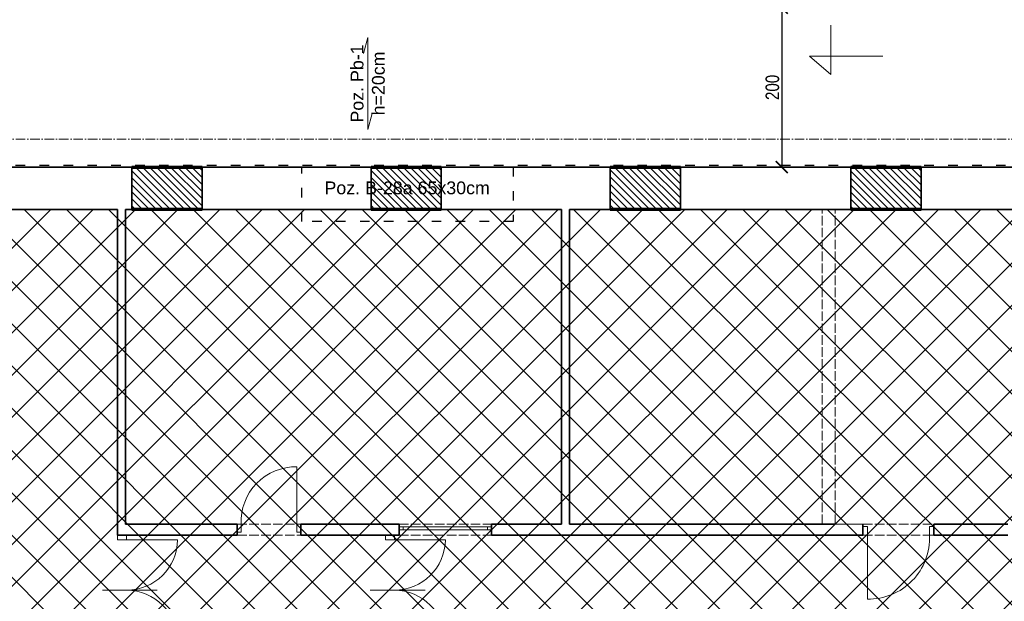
# Model space of a CAD drawing. Header units: inches. Extents: x 201967 to 338763, y -32705 to 30884.
# Tile 128 of 236: x 318044 to 319279, y 4881 to 5611. Entities that reach past the tile are written whole.
import ezdxf

# ---------------------------------------------------------------- set-up
doc = ezdxf.new("R2010")
doc.units = ezdxf.units.IN
doc.header["$MEASUREMENT"] = 0
for name, pattern in [('ACAD_ISO02W100', [15, 12, -3]), ('ACAD_ISO03W100', [30, 12, -18]), ('ACAD_ISO10W100', [18, 12, -3, 0, -3])]:
    doc.linetypes.add(name, pattern=pattern)
for name, color, linetype, lineweight in [('!!!STOLARKA', 92, 'Continuous', 9), ('00 b ŚCIANY nowe-zamurowania', 242, 'Continuous', 70), ('01 b KONSTRUKCJA belki', 92, 'ACAD_ISO03W100', 30), ('01h1 KONSTRUKCJA pozycje stropy', 253, 'Continuous', 13), ('01h2 KONSTRUKCJA pozycje belki', 254, 'Continuous', 13), ('11 OSIE ściany', 2, 'ACAD_ISO10W100', 5), ('1_OpisPomieszczen', 120, 'Continuous', 9), ('90 WYMIAR', 155, 'Continuous', 9), ('_proj_MURY konstr', 1, 'Continuous', 20), ('K_kreskowanie', 251, 'Continuous', 0), ('okna', 5, 'Continuous', 0)]:
    doc.layers.add(name, color=color, linetype=linetype, lineweight=lineweight)
doc.layers.add('00_kreskowanie', color=1, linetype='Continuous', lineweight=5, true_color=0xff0000)
doc.styles.add('100 arial', font='arial.ttf', dxfattribs={"width": 0.8, "height": 17})
doc.styles.add('arialcce', font='arial.ttf')
doc.styles.add('OPIS', font='arial.ttf')
doc.dimstyles.new('100', dxfattribs={"dimscale": 10, "dimtxt": 17, "dimasz": 1.5, "dimexe": 2, "dimexo": 2, "dimgap": 0.3, "dimtad": 1, "dimdec": 1, "dimrnd": 0.5, "dimdsep": 46, "dimtxsty": '100 arial', "dimblk": 'ARCHTICK', "dimcen": 10, "dimclrd": 256, "dimclre": 256, "dimclrt": 256, "dimadec": 0, "dimazin": 0, "dimtfac": 1, "dimtdec": 1, "dimtix": 1, "dimtmove": 1, "dimatfit": 3, "dimfxl": 2, "dimfxlon": 1, "dimtolj": 1, "dimarcsym": 0})

# ---------------------------------------------------------------- blocks, each defined once
blk = doc.blocks.new('1 osie 1 część BPPZ')
at = {"layer": '11 OSIE ściany'}
blk.add_line((-1237.4, -430), (-4101.8, -430), dxfattribs=at)
blk = doc.blocks.new('_ARCHTICK')
at = {"color": 0, "linetype": 'ByBlock', "const_width": 0.15}
blk.add_lwpolyline([(-0.5, -0.5), (0.5, 0.5)], dxfattribs=at)
blk = doc.blocks.new('*D1882')
at = {"layer": '90 WYMIAR', "lineweight": -2, "transparency": 16777216}
for p, q in [((318979.9, 5625.9), (319019.9, 5625.9)), ((318999.9, 5625.9), (318999.9, 5425.9)), ((319019.9, 5425.9), (318979.9, 5425.9))]:
    blk.add_line(p, q, dxfattribs=at)
at = {"layer": 'Defpoints', "color": 0, "transparency": 16777216}
for p in [(318849.1, 5625.9), (318999.9, 5425.9), (319086.7, 5425.9)]:
    blk.add_point(p, dxfattribs=at)
at = {"layer": '90 WYMIAR', "lineweight": -2, "transparency": 16777216, "xscale": 15, "yscale": 15, "zscale": 15}
for p, rotation in [((318999.9, 5625.9), 90), ((318999.9, 5425.9), 270)]:
    blk.add_blockref('_ARCHTICK', p, dxfattribs=dict(at, rotation=rotation))
at = {"layer": '90 WYMIAR', "transparency": 16777216, "insert": (318988.2, 5525.9), "char_height": 17, "attachment_point": 5, "rotation": 90, "style": '100 arial'}
blk.add_mtext('\\A1;200', dxfattribs=at)

msp = doc.modelspace()

# ---------------------------------------------------------------- hatches: boundary and pattern name
at = {"layer": '00_kreskowanie'}
h = msp.add_hatch(dxfattribs=at)
h.set_pattern_fill('ANSI31', scale=50, angle=90)
h.set_pattern_definition([(135, (225527.4803, -2056.658), (-4.4194174, -4.4194174), [])])
h.paths.add_polyline_path([(317372.74, 5372.75), (317372.74, 5425.87), (317284.74, 5425.87), (317284.74, 5372.75)])
h.paths.add_polyline_path([(317584.74, 5372.75), (317672.74, 5372.75), (317672.74, 5425.87), (317584.74, 5425.87)])
h.paths.add_polyline_path([(317972.74, 5372.75), (317972.74, 5425.87), (317884.74, 5425.87), (317884.74, 5372.75)])
h.paths.add_polyline_path([(318184.74, 5425.87), (318184.74, 5372.75), (318272.74, 5372.75), (318272.74, 5425.87)])
h.paths.add_polyline_path([(318484.74, 5425.87), (318484.74, 5372.75), (318572.74, 5372.75), (318572.74, 5425.87)])
h.paths.add_polyline_path([(318784.74, 5425.87), (318784.74, 5372.75), (318872.74, 5372.75), (318872.74, 5425.87)])
h.paths.add_polyline_path([(319174.74, 5425.87), (319086.74, 5425.87), (319086.74, 5372.75), (319174.74, 5372.75)])
h.paths.add_polyline_path([(319474.74, 5425.87), (319387.74, 5425.87), (319387.74, 5372.75), (319474.74, 5372.75)])
h = msp.add_hatch(dxfattribs=at)
h.set_pattern_fill('ANSI37', color=252, scale=300, angle=360)
h.set_pattern_definition([(45, (230906.41, -4958.99), (-26.516504, 26.516504), []), (135, (230906.41, -4958.99), (-26.516504, -26.516504), [])])
h.paths.add_polyline_path([(316986.79, 5372.75), (319641.74, 5372.75), (319641.74, 4212.75), (316986.79, 4212.75)])

# ---------------------------------------------------------------- linework, layer by layer
at = {"layer": '!!!STOLARKA'}
for p, q in [((318391.74, 4977.75), (318391.74, 5049.75)), ((318177.87, 4958.18), (318241.86, 4958.18)), ((318513.87, 4958.18), (318577.86, 4958.18)), ((319107.3, 4963.75), (319107.3, 4883.65)), ((318216.42, 4894.75), (318147.66, 4894.75)), ((318552.42, 4894.75), (318483.66, 4894.75))]:
    msp.add_line(p, q, dxfattribs=at)
for points in [[(318321.74, 4967.75), (318316.74, 4967.75), (318316.74, 4977.75), (318321.74, 4977.75)], [(318396.74, 4967.75), (318391.74, 4967.75), (318391.74, 4977.75), (318396.74, 4977.75)], [(319101.74, 4974.87), (319107.3, 4974.87), (319107.3, 4963.75), (319101.74, 4963.75)], [(319185.18, 4974.87), (319190.74, 4974.87), (319190.74, 4963.75), (319185.18, 4963.75)], [(318166.74, 4958.18), (318166.74, 4963.75), (318177.87, 4963.75), (318177.87, 4958.18)], [(318502.74, 4958.18), (318502.74, 4963.75), (318513.87, 4963.75), (318513.87, 4958.18)]]:
    msp.add_lwpolyline(points, close=True, dxfattribs=at)
for centre, radius, start, end in [((318390.37, 4981.05), 68.71, 88.85945, 182.75436), ((318177.87, 4958.74), 63.99, 269.99993, 359.50177), ((318513.87, 4958.74), 63.99, 269.99993, 359.50177), ((319108.82, 4960.07), 76.44, 268.85945, 2.75436), ((318177.87, 4830.75), 64, 0.50195, 89.99852), ((318513.87, 4830.75), 64, 0.50195, 89.99852)]:
    msp.add_arc(centre, radius, start, end, dxfattribs=at)
at = {"layer": '00 b ŚCIANY nowe-zamurowania'}
for p, q in [((318184.74, 5425.87), (318272.74, 5425.87)), ((318484.74, 5425.87), (318572.74, 5425.87)), ((318784.74, 5425.87), (318872.74, 5425.87)), ((319086.74, 5425.87), (319174.74, 5425.87)), ((318272.74, 5372.75), (318184.74, 5372.75)), ((318572.74, 5372.75), (318484.74, 5372.75)), ((318872.74, 5372.75), (318784.74, 5372.75)), ((319174.74, 5372.75), (319086.74, 5372.75))]:
    msp.add_line(p, q, dxfattribs=at)
at = {"layer": '01 b KONSTRUKCJA belki'}
msp.add_lwpolyline([(319649.12, 5655.87), (319670.74, 5655.87), (319670.74, 5427.87), (317549.12, 5427.87)], dxfattribs=at)
msp.add_lwpolyline([(318397.79, 5357.75), (318397.79, 5425.87), (318662.79, 5425.87), (318662.79, 5357.75)], close=True, dxfattribs=at)
at = {"layer": '01h1 KONSTRUKCJA pozycje stropy'}
msp.add_lwpolyline([(318485.99, 5493.16), (318480.56, 5473), (318480.56, 5588.74), (318475.13, 5568.58)], dxfattribs=at)
at = {"layer": '1_OpisPomieszczen', "color": 7}
for p, q in [((319061.43, 5604.19), (319061.43, 5542.06)), ((319061.43, 5542.06), (319034.64, 5565)), ((319034.64, 5565), (319126.65, 5565))]:
    msp.add_line(p, q, dxfattribs=at)
at = {"layer": '_proj_MURY konstr', "color": 3, "lineweight": 35}
for p, q in [((318184.74, 5425.87), (317972.74, 5425.87)), ((318184.74, 5425.87), (318184.74, 5372.75)), ((318484.74, 5425.87), (318272.74, 5425.87)), ((318272.74, 5425.87), (318272.74, 5372.75)), ((318484.74, 5425.87), (318484.74, 5372.75)), ((318784.74, 5425.87), (318572.74, 5425.87)), ((318572.74, 5425.87), (318572.74, 5372.75)), ((318784.74, 5425.87), (318572.74, 5425.87)), ((318784.74, 5425.87), (318784.74, 5372.75)), ((319086.74, 5425.87), (318872.74, 5425.87)), ((318872.74, 5425.87), (318872.74, 5372.75)), ((319086.74, 5372.75), (319086.74, 5425.87)), ((319387.74, 5425.87), (319174.74, 5425.87)), ((319174.74, 5372.75), (319174.74, 5425.87)), ((318166.74, 5372.75), (317972.74, 5372.75)), ((318166.74, 4963.75), (318166.74, 5372.75)), ((318176.74, 4977.75), (318176.74, 5372.75)), ((318184.74, 5372.75), (318176.74, 5372.75)), ((318484.74, 5372.75), (318272.74, 5372.75)), ((318723.74, 5372.75), (318572.74, 5372.75)), ((318723.74, 4977.75), (318723.74, 5372.75)), ((318733.74, 4977.75), (318733.74, 5372.75)), ((318784.74, 5372.75), (318733.74, 5372.75)), ((319086.74, 5372.75), (318872.74, 5372.75)), ((319387.74, 5372.75), (319174.74, 5372.75)), ((318316.74, 4977.75), (318176.74, 4977.75)), ((318316.74, 4963.75), (318316.74, 4977.75)), ((318519.74, 4977.75), (318396.74, 4977.75)), ((318396.74, 4963.75), (318396.74, 4977.75)), ((318519.74, 4963.75), (318519.74, 4977.75)), ((318519.74, 4974.56), (318519.74, 4970.75)), ((318723.74, 4977.75), (318635.74, 4977.75)), ((318635.74, 4963.75), (318635.74, 4977.75)), ((318635.74, 4970.75), (318635.74, 4974.56)), ((319066.74, 4977.75), (318733.74, 4977.75)), ((319101.74, 4963.75), (319101.74, 4977.75)), ((319283.74, 4977.75), (319190.74, 4977.75)), ((319190.74, 4963.75), (319190.74, 4977.75)), ((318316.74, 4963.75), (318166.74, 4963.75)), ((318519.74, 4963.75), (318396.74, 4963.75)), ((319101.74, 4963.75), (318635.74, 4963.75)), ((319283.74, 4963.75), (319190.74, 4963.75))]:
    msp.add_line(p, q, dxfattribs=at)
at = {"layer": '_proj_MURY konstr', "color": 3}
msp.add_line((319101.74, 4977.75), (319066.74, 4977.75), dxfattribs=at)
at = {"layer": 'K_kreskowanie', "linetype": 'ACAD_ISO02W100'}
for p, q in [((319050.74, 4977.75), (319050.74, 5372.75)), ((319066.74, 4977.75), (319066.74, 5372.75)), ((318316.74, 4977.75), (318396.74, 4977.75)), ((318519.74, 4977.75), (318635.74, 4977.75)), ((319101.74, 4977.75), (319190.74, 4977.75)), ((318316.74, 4963.75), (318396.74, 4963.75)), ((318519.74, 4963.75), (318635.74, 4963.75)), ((319101.74, 4963.75), (319190.74, 4963.75))]:
    msp.add_line(p, q, dxfattribs=at)
at = {"layer": 'okna'}
for p, q in [((318519.74, 4974.56), (318635.74, 4974.56)), ((318519.74, 4970.56), (318635.74, 4970.56)), ((318524.74, 4974.56), (318524.74, 4970.75)), ((318630.74, 4970.75), (318630.74, 4974.56))]:
    msp.add_line(p, q, dxfattribs=at)

# ---------------------------------------------------------------- block references
at = {"layer": '11 OSIE ściany'}
msp.add_blockref('1 osie 1 część BPPZ', (320971.52, 5890.87), dxfattribs=at)

# ---------------------------------------------------------------- texts
at = {"layer": '01h1 KONSTRUKCJA pozycje stropy', "insert": (318480.56, 5530.87), "char_height": 16, "attachment_point": 5, "rotation": 90, "style": 'arialcce'}
msp.add_mtext('Poz. Pb-1\\Ph=20cm', dxfattribs=at)
at = {"layer": '01h2 KONSTRUKCJA pozycje belki', "insert": (318529.94, 5399.7), "char_height": 16, "attachment_point": 5, "style": 'OPIS'}
msp.add_mtext('Poz. B-28a 65x30cm', dxfattribs=at)

# ---------------------------------------------------------------- dimensions: what is measured, and where the dimension line sits
at = {"layer": '90 WYMIAR'}
dim = msp.add_linear_dim(base=(318999.9, 5425.87), p1=(318849.12, 5625.9), p2=(319086.74, 5425.87), angle=90, dimstyle='100', dxfattribs=at)
dim.commit()
dim.dimension.update_dxf_attribs({"geometry": '*D1882', "text_midpoint": (318988.22, 5525.89)})

doc.saveas('drawing.dxf')
